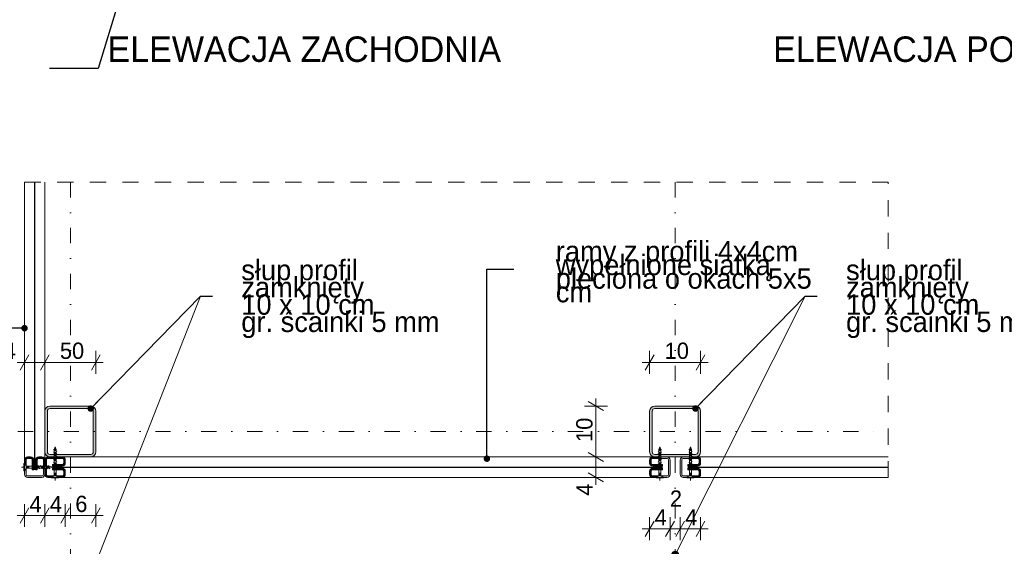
# Model space of a CAD drawing. Extents: x -279660 to -178910, y 57506 to 97979.
# Tile 31 of 44: x -206077 to -196410, y 73464 to 78629. Entities that reach past the tile are written whole.
import ezdxf

# ---------------------------------------------------------------- set-up
doc = ezdxf.new("R2010")
doc.units = 0
doc.header["$MEASUREMENT"] = 0
for name, pattern in [('Dot & Dashed', [450, 150, -150, 0, -150]), ('Hidden Line', [50, 25, -25]), ('Przerywana', [320, 160, -160])]:
    doc.linetypes.add(name, pattern=pattern)
for name, color, linetype, lineweight in [('A-Opisy_Nr_Pióra__21', 7, 'Continuous', 9), ('Arch konstrukcja dachu_Nr_Pióra__1', 7, 'Continuous', 25), ('Arch konstrukcja dachu_Nr_Pióra__21', 7, 'Continuous', 9), ('Arch konstrukcja dachu_Nr_Pióra__41', 7, 'Continuous', 15), ('Arch opisy_Nr_Pióra__21', 7, 'Continuous', 9), ('Arch wymiary_Nr_Pióra__21', 7, 'Continuous', 9)]:
    doc.layers.add(name, color=color, linetype=linetype, lineweight=lineweight)
doc.layers.add('Arch konstrukcja dachu_Nr_Pióra__66', color=7, linetype='Continuous', lineweight=13, true_color=0x0404ff)
doc.layers.add('arch wypelnienia_Nr_Pióra__42', color=7, linetype='Continuous', lineweight=18, true_color=0x7f7f7f)
doc.layers.add('Arch opisy', color=7, linetype='Continuous')
doc.layers.add('Arch wymiary', color=7, linetype='Continuous')
doc.styles.add('GENERATED_STYLE_1', font='txt')
doc.styles.add('GENERATED_STYLE_3', font='txt')
doc.styles.add('GENERATED_STYLE_7', font='txt')
doc.dimstyles.new('GENERATED_STYLE__1', dxfattribs={"dimtxt": 160.000002, "dimasz": 114, "dimexe": 0.18, "dimexo": 0, "dimgap": 0.09, "dimtad": 1, "dimtih": 1, "dimtoh": 1, "dimdec": 0, "dimlfac": 0.1, "dimzin": 0, "dimdsep": 46, "dimtxsty": 'GENERATED_STYLE_1', "dimblk": 'ARROWHEAD_2', "dimblk1": 'ARROWHEAD_2', "dimblk2": 'ARROWHEAD_2', "dimcen": 0.09, "dimclrd": 7, "dimclre": 7, "dimclrt": 7, "dimazin": 0, "dimtfac": 1, "dimtdec": 4, "dimtmove": 0, "dimatfit": 3, "dimfxl": 0, "dimtolj": 1, "dimtzin": 0, "dimarcsym": 0})
doc.dimstyles.new('GENERATED_STYLE__2', dxfattribs={"dimtxt": 160.000002, "dimasz": 114, "dimexe": 0.18, "dimexo": 0, "dimgap": 0.09, "dimtad": 1, "dimdec": 0, "dimlfac": 0.1, "dimzin": 0, "dimdsep": 46, "dimtxsty": 'GENERATED_STYLE_1', "dimblk": 'ARROWHEAD_2', "dimblk1": 'ARROWHEAD_2', "dimblk2": 'ARROWHEAD_2', "dimcen": 0.09, "dimclrd": 7, "dimclre": 7, "dimclrt": 7, "dimazin": 0, "dimtfac": 1, "dimtdec": 4, "dimtmove": 0, "dimatfit": 3, "dimfxl": 0, "dimtolj": 1, "dimtzin": 0, "dimarcsym": 0})
doc.dimstyles.new('GENERATED_STYLE__3', dxfattribs={"dimtxt": 160.000002, "dimasz": 114, "dimexe": 0.18, "dimexo": 0, "dimgap": 0.09, "dimtad": 1, "dimdec": 0, "dimlfac": 0.1, "dimzin": 0, "dimdsep": 46, "dimtxsty": 'GENERATED_STYLE_1', "dimblk": 'ARROWHEAD_2', "dimblk1": 'ARROWHEAD_2', "dimblk2": 'ARROWHEAD_2', "dimcen": 0.09, "dimclrd": 7, "dimclre": 7, "dimclrt": 7, "dimazin": 0, "dimtfac": 1, "dimtdec": 4, "dimtmove": 2, "dimatfit": 3, "dimfxl": 0, "dimtolj": 1, "dimtzin": 0, "dimarcsym": 0})
doc.dimstyles.new('GENERATED_STYLE__5', dxfattribs={"dimtxt": 160.000002, "dimasz": 114, "dimexe": 0.18, "dimexo": 0, "dimgap": 0.09, "dimtad": 1, "dimtih": 1, "dimtoh": 1, "dimdec": 0, "dimlfac": 0.1, "dimzin": 0, "dimdsep": 46, "dimtxsty": 'GENERATED_STYLE_1', "dimblk": 'ARROWHEAD_2', "dimblk1": 'ARROWHEAD_2', "dimblk2": 'ARROWHEAD_2', "dimcen": 0.09, "dimclrd": 7, "dimclre": 7, "dimclrt": 7, "dimazin": 0, "dimtfac": 1, "dimtdec": 4, "dimtmove": 2, "dimatfit": 3, "dimfxl": 0, "dimtolj": 1, "dimtzin": 0, "dimarcsym": 0})
doc.dimstyles.new('GENERATED_STYLE__7', dxfattribs={"dimtxt": 0.18, "dimasz": 127.68, "dimexe": 0.18, "dimexo": 0.0625, "dimgap": 0.09, "dimtad": 0, "dimtih": 1, "dimtoh": 1, "dimdec": 4, "dimzin": 0, "dimdsep": 46, "dimcen": 0.09, "dimadec": 0, "dimazin": 0, "dimtfac": 1, "dimtdec": 4, "dimtmove": 0, "dimatfit": 3, "dimldrblk": 'ARROWHEAD_11', "dimfxl": 0, "dimtolj": 1, "dimtzin": 0, "dimarcsym": 0})

# ---------------------------------------------------------------- blocks, each defined once
blk = doc.blocks.new('Linia_27', base_point=(-204302, 75916.8))
at = {"layer": 'Arch opisy_Nr_Pióra__21', "linetype": 'Continuous'}
blk.add_hatch(color=256, dxfattribs=at).paths.add_polyline_path([(-205355.9, 73143.3), (-205358.6, 73156.7), (-205366.2, 73168), (-205377.5, 73175.6), (-205390.9, 73178.3), (-205404.3, 73175.6), (-205415.7, 73168), (-205423.3, 73156.7), (-205425.9, 73143.3), (-205423.3, 73129.9), (-205415.7, 73118.5), (-205404.3, 73111), (-205390.9, 73108.3), (-205377.5, 73111), (-205366.2, 73118.5), (-205358.6, 73129.9)], flags=0)
blk.add_line((-204302, 75916.8), (-205378.1, 73175.9), dxfattribs=at)
blk.add_circle((-205390.9, 73143.3), 35, dxfattribs=at)
blk = doc.blocks.new('Linia_28', base_point=(-198364.5, 75916.8))
at = {"layer": 'Arch opisy_Nr_Pióra__21', "linetype": 'Continuous'}
blk.add_hatch(color=256, dxfattribs=at).paths.add_polyline_path([(-199607.2, 73381.2), (-199609.9, 73394.6), (-199617.4, 73405.9), (-199628.8, 73413.5), (-199642.2, 73416.2), (-199655.6, 73413.5), (-199666.9, 73405.9), (-199674.5, 73394.6), (-199677.2, 73381.2), (-199674.5, 73367.8), (-199666.9, 73356.4), (-199655.6, 73348.8), (-199642.2, 73346.2), (-199628.8, 73348.8), (-199617.4, 73356.4), (-199609.9, 73367.8)], flags=0)
blk.add_line((-198364.5, 75916.8), (-199626.4, 73412.4), dxfattribs=at)
blk.add_circle((-199642.2, 73381.2), 35, dxfattribs=at)
blk = doc.blocks.new('*D216')
at = {"layer": 'Arch wymiary_Nr_Pióra__21', "linetype": 'Continuous'}
for p, q in [((-199848.9, 73711.5), (-199935.5, 73561.5)), ((-199892.2, 73524), (-199892.2, 73749)), ((-199648.9, 73711.5), (-199735.5, 73561.5)), ((-199692.2, 73524), (-199692.2, 73749)), ((-199965.5, 73636.5), (-199892.2, 73636.5)), ((-199892.2, 73636.5), (-199692.2, 73636.5))]:
    blk.add_line(p, q, dxfattribs=at)
at = {"layer": 'Arch wymiary_Nr_Pióra__21', "char_height": 160, "attachment_point": 7, "style": 'GENERATED_STYLE_1'}
for s, insert in [('{2}', (-199693.4, 73852.5)), ('{4}', (-199843.4, 73668.5)), ('{4}', (-199543.4, 73668.5))]:
    blk.add_mtext(s, dxfattribs=dict(at, insert=insert))
blk = doc.blocks.new('ARROWHEAD_2')
at = {"color": 0, "linetype": 'Continuous', "lineweight": 0}
for p, q in [((0, 0), (-1, 0)), ((-0.378, -0.655), (0.378, 0.655))]:
    blk.add_line(p, q, dxfattribs=at)
blk = doc.blocks.new('*D217')
at = {"layer": 'Arch wymiary_Nr_Pióra__21', "linetype": 'Continuous'}
for p, q in [((-199648.9, 73711.5), (-199735.5, 73561.5)), ((-199692.2, 73524), (-199692.2, 73749)), ((-199548.9, 73711.5), (-199635.5, 73561.5)), ((-199592.2, 73524), (-199592.2, 73749)), ((-199692.2, 73636.5), (-199592.2, 73636.5))]:
    blk.add_line(p, q, dxfattribs=at)
at = {"layer": 'Arch wymiary_Nr_Pióra__21', "char_height": 160, "attachment_point": 7, "style": 'GENERATED_STYLE_1'}
for s, insert in [('{2}', (-199693.4, 73852.5)), ('{4}', (-199843.4, 73668.5)), ('{4}', (-199543.4, 73668.5))]:
    blk.add_mtext(s, dxfattribs=dict(at, insert=insert))
blk = doc.blocks.new('*D218')
at = {"layer": 'Arch wymiary_Nr_Pióra__21', "linetype": 'Continuous'}
for p, q in [((-199548.9, 73711.5), (-199635.5, 73561.5)), ((-199592.2, 73524), (-199592.2, 73749)), ((-199435.5, 73561.5), (-199348.9, 73711.5)), ((-199392.2, 73524), (-199392.2, 73749)), ((-199592.2, 73636.5), (-199392.2, 73636.5)), ((-199392.2, 73636.5), (-199318.8, 73636.5))]:
    blk.add_line(p, q, dxfattribs=at)
at = {"layer": 'Arch wymiary_Nr_Pióra__21', "char_height": 160, "attachment_point": 7, "style": 'GENERATED_STYLE_1'}
for s, insert in [('{2}', (-199693.4, 73852.5)), ('{4}', (-199843.4, 73668.5)), ('{4}', (-199543.4, 73668.5))]:
    blk.add_mtext(s, dxfattribs=dict(at, insert=insert))
blk = doc.blocks.new('*D219')
at = {"layer": 'Arch wymiary_Nr_Pióra__21', "linetype": 'Continuous'}
for p, q in [((-199848.9, 75342.9), (-199935.5, 75192.9)), ((-199892.2, 75155.4), (-199892.2, 75380.4)), ((-199435.5, 75192.9), (-199348.9, 75342.9)), ((-199392.2, 75155.4), (-199392.2, 75380.4)), ((-199965.5, 75267.9), (-199892.2, 75267.9)), ((-199892.2, 75267.9), (-199392.2, 75267.9)), ((-199392.2, 75267.9), (-199318.8, 75267.9))]:
    blk.add_line(p, q, dxfattribs=at)
at = {"layer": 'Arch wymiary_Nr_Pióra__21', "insert": (-199744.6, 75299.9), "char_height": 160, "attachment_point": 7, "style": 'GENERATED_STYLE_1'}
blk.add_mtext('{10}', dxfattribs=at)
blk = doc.blocks.new('*D220')
at = {"layer": 'Arch wymiary_Nr_Pióra__21', "linetype": 'Continuous'}
for p, q in [((-200306.7, 74340.2), (-200531.7, 74340.2)), ((-200494.2, 74383.5), (-200344.2, 74296.9)), ((-200419.2, 74140.2), (-200419.2, 74340.2)), ((-200494.2, 74183.5), (-200344.2, 74096.9)), ((-200306.7, 74140.2), (-200531.7, 74140.2)), ((-200419.2, 74066.9), (-200419.2, 74140.2))]:
    blk.add_line(p, q, dxfattribs=at)
at = {"layer": 'Arch wymiary_Nr_Pióra__21', "char_height": 160, "attachment_point": 7, "rotation": 90, "style": 'GENERATED_STYLE_1'}
for s, insert in [('{10}', (-200451.2, 74487.8)), ('{4}', (-200451.2, 73960.7))]:
    blk.add_mtext(s, dxfattribs=dict(at, insert=insert))
blk = doc.blocks.new('*D221')
at = {"layer": 'Arch wymiary_Nr_Pióra__21', "linetype": 'Continuous'}
for p, q in [((-200306.7, 74840.2), (-200531.7, 74840.2)), ((-200344.2, 74796.9), (-200494.2, 74883.5)), ((-200419.2, 74840.2), (-200419.2, 74913.6)), ((-200419.2, 74340.2), (-200419.2, 74840.2)), ((-200306.7, 74340.2), (-200531.7, 74340.2)), ((-200494.2, 74383.5), (-200344.2, 74296.9))]:
    blk.add_line(p, q, dxfattribs=at)
at = {"layer": 'Arch wymiary_Nr_Pióra__21', "char_height": 160, "attachment_point": 7, "rotation": 90, "style": 'GENERATED_STYLE_1'}
for s, insert in [('{10}', (-200451.2, 74487.8)), ('{4}', (-200451.2, 73960.7))]:
    blk.add_mtext(s, dxfattribs=dict(at, insert=insert))
blk = doc.blocks.new('*D222')
at = {"layer": 'Arch wymiary_Nr_Pióra__21', "linetype": 'Continuous'}
for p, q in [((-206029.7, 73653.7), (-206029.7, 73878.7)), ((-205829.7, 73653.7), (-205829.7, 73878.7)), ((-206103, 73766.2), (-206029.7, 73766.2)), ((-205986.4, 73841.2), (-206073, 73691.2)), ((-206029.7, 73766.2), (-205829.7, 73766.2)), ((-205786.4, 73841.2), (-205873, 73691.2))]:
    blk.add_line(p, q, dxfattribs=at)
at = {"layer": 'Arch wymiary_Nr_Pióra__21', "char_height": 160, "attachment_point": 7, "style": 'GENERATED_STYLE_1'}
for s, insert in [('{4}', (-205980.9, 73798.2)), ('{4}', (-205780.9, 73798.2)), ('{6}', (-205530.9, 73798.2))]:
    blk.add_mtext(s, dxfattribs=dict(at, insert=insert))
blk = doc.blocks.new('*D223')
at = {"layer": 'Arch wymiary_Nr_Pióra__21', "linetype": 'Continuous'}
for p, q in [((-205829.7, 73653.7), (-205829.7, 73878.7)), ((-205629.7, 73653.7), (-205629.7, 73878.7)), ((-205786.4, 73841.2), (-205873, 73691.2)), ((-205829.7, 73766.2), (-205629.7, 73766.2)), ((-205586.4, 73841.2), (-205673, 73691.2))]:
    blk.add_line(p, q, dxfattribs=at)
at = {"layer": 'Arch wymiary_Nr_Pióra__21', "char_height": 160, "attachment_point": 7, "style": 'GENERATED_STYLE_1'}
for s, insert in [('{4}', (-205980.9, 73798.2)), ('{4}', (-205780.9, 73798.2)), ('{6}', (-205530.9, 73798.2))]:
    blk.add_mtext(s, dxfattribs=dict(at, insert=insert))
blk = doc.blocks.new('*D224')
at = {"layer": 'Arch wymiary_Nr_Pióra__21', "linetype": 'Continuous'}
for p, q in [((-205629.7, 73653.7), (-205629.7, 73878.7)), ((-205329.7, 73653.7), (-205329.7, 73878.7)), ((-205586.4, 73841.2), (-205673, 73691.2)), ((-205629.7, 73766.2), (-205329.7, 73766.2)), ((-205373, 73691.2), (-205286.4, 73841.2)), ((-205329.7, 73766.2), (-205256.3, 73766.2))]:
    blk.add_line(p, q, dxfattribs=at)
at = {"layer": 'Arch wymiary_Nr_Pióra__21', "char_height": 160, "attachment_point": 7, "style": 'GENERATED_STYLE_1'}
for s, insert in [('{4}', (-205980.9, 73798.2)), ('{4}', (-205780.9, 73798.2)), ('{6}', (-205530.9, 73798.2))]:
    blk.add_mtext(s, dxfattribs=dict(at, insert=insert))
blk = doc.blocks.new('*D225')
at = {"layer": 'Arch wymiary_Nr_Pióra__21', "linetype": 'Continuous'}
for p, q in [((-206169.7, 74340.2), (-206394.7, 74340.2)), ((-206357.2, 74383.5), (-206207.2, 74296.9)), ((-206282.2, 74140.2), (-206282.2, 74340.2)), ((-206357.2, 74183.5), (-206207.2, 74096.9)), ((-206169.7, 74140.2), (-206394.7, 74140.2)), ((-206282.2, 74066.9), (-206282.2, 74140.2))]:
    blk.add_line(p, q, dxfattribs=at)
at = {"layer": 'Arch wymiary_Nr_Pióra__21', "char_height": 160, "attachment_point": 7, "rotation": 90, "style": 'GENERATED_STYLE_1'}
for s, insert in [('{10}', (-206314.2, 74487.8)), ('{4}', (-206314.2, 74189))]:
    blk.add_mtext(s, dxfattribs=dict(at, insert=insert))
blk = doc.blocks.new('*D226')
at = {"layer": 'Arch wymiary_Nr_Pióra__21', "linetype": 'Continuous'}
for p, q in [((-206169.7, 74840.2), (-206394.7, 74840.2)), ((-206207.2, 74796.9), (-206357.2, 74883.5)), ((-206282.2, 74840.2), (-206282.2, 74913.6)), ((-206282.2, 74340.2), (-206282.2, 74840.2)), ((-206169.7, 74340.2), (-206394.7, 74340.2)), ((-206357.2, 74383.5), (-206207.2, 74296.9))]:
    blk.add_line(p, q, dxfattribs=at)
at = {"layer": 'Arch wymiary_Nr_Pióra__21', "char_height": 160, "attachment_point": 7, "rotation": 90, "style": 'GENERATED_STYLE_1'}
for s, insert in [('{10}', (-206314.2, 74487.8)), ('{4}', (-206314.2, 74189))]:
    blk.add_mtext(s, dxfattribs=dict(at, insert=insert))
blk = doc.blocks.new('*D227')
at = {"layer": 'Arch wymiary_Nr_Pióra__21', "linetype": 'Continuous'}
for p, q in [((-205986.4, 75342.9), (-206073, 75192.9)), ((-206029.7, 75155.4), (-206029.7, 75380.4)), ((-205786.4, 75342.9), (-205873, 75192.9)), ((-205829.7, 75155.4), (-205829.7, 75380.4)), ((-206103, 75267.9), (-206029.7, 75267.9)), ((-206029.7, 75267.9), (-205829.7, 75267.9))]:
    blk.add_line(p, q, dxfattribs=at)
at = {"layer": 'Arch wymiary_Nr_Pióra__21', "char_height": 160, "attachment_point": 7, "style": 'GENERATED_STYLE_1'}
for s, insert in [('{4}', (-206234, 75299.9)), ('{50}', (-205682.1, 75299.9))]:
    blk.add_mtext(s, dxfattribs=dict(at, insert=insert))
blk = doc.blocks.new('*D228')
at = {"layer": 'Arch wymiary_Nr_Pióra__21', "linetype": 'Continuous'}
for p, q in [((-205786.4, 75342.9), (-205873, 75192.9)), ((-205829.7, 75155.4), (-205829.7, 75380.4)), ((-205373, 75192.9), (-205286.4, 75342.9)), ((-205329.7, 75155.4), (-205329.7, 75380.4)), ((-205829.7, 75267.9), (-205329.7, 75267.9)), ((-205329.7, 75267.9), (-205256.3, 75267.9))]:
    blk.add_line(p, q, dxfattribs=at)
at = {"layer": 'Arch wymiary_Nr_Pióra__21', "char_height": 160, "attachment_point": 7, "style": 'GENERATED_STYLE_1'}
for s, insert in [('{4}', (-206234, 75299.9)), ('{50}', (-205682.1, 75299.9))]:
    blk.add_mtext(s, dxfattribs=dict(at, insert=insert))
blk = doc.blocks.new('*D232')
at = {"layer": 'Arch wymiary_Nr_Pióra__21', "linetype": 'Continuous'}
for p, q in [((-199892.2, 69480.7), (-199892.2, 69705.7)), ((-199692.2, 69480.7), (-199692.2, 69705.7)), ((-199848.9, 69668.2), (-199935.5, 69518.2)), ((-199648.9, 69668.2), (-199735.5, 69518.2)), ((-199965.5, 69593.2), (-199892.2, 69593.2)), ((-199892.2, 69593.2), (-199692.2, 69593.2))]:
    blk.add_line(p, q, dxfattribs=at)
at = {"layer": 'Arch wymiary_Nr_Pióra__21', "char_height": 160, "attachment_point": 7, "style": 'GENERATED_STYLE_1'}
for s, insert in [('{2}', (-199693.4, 69809.2)), ('{4}', (-199843.4, 69625.2)), ('{4}', (-199543.4, 69625.2))]:
    blk.add_mtext(s, dxfattribs=dict(at, insert=insert))
blk = doc.blocks.new('*D233')
at = {"layer": 'Arch wymiary_Nr_Pióra__21', "linetype": 'Continuous'}
for p, q in [((-199692.2, 69480.7), (-199692.2, 69705.7)), ((-199592.2, 69480.7), (-199592.2, 69705.7)), ((-199648.9, 69668.2), (-199735.5, 69518.2)), ((-199548.9, 69668.2), (-199635.5, 69518.2)), ((-199692.2, 69593.2), (-199592.2, 69593.2))]:
    blk.add_line(p, q, dxfattribs=at)
at = {"layer": 'Arch wymiary_Nr_Pióra__21', "char_height": 160, "attachment_point": 7, "style": 'GENERATED_STYLE_1'}
for s, insert in [('{2}', (-199693.4, 69809.2)), ('{4}', (-199843.4, 69625.2)), ('{4}', (-199543.4, 69625.2))]:
    blk.add_mtext(s, dxfattribs=dict(at, insert=insert))
blk = doc.blocks.new('*D234')
at = {"layer": 'Arch wymiary_Nr_Pióra__21', "linetype": 'Continuous'}
for p, q in [((-199592.2, 69480.7), (-199592.2, 69705.7)), ((-199392.2, 69480.7), (-199392.2, 69705.7)), ((-199548.9, 69668.2), (-199635.5, 69518.2)), ((-199435.5, 69518.2), (-199348.9, 69668.2)), ((-199592.2, 69593.2), (-199392.2, 69593.2)), ((-199392.2, 69593.2), (-199318.8, 69593.2))]:
    blk.add_line(p, q, dxfattribs=at)
at = {"layer": 'Arch wymiary_Nr_Pióra__21', "char_height": 160, "attachment_point": 7, "style": 'GENERATED_STYLE_1'}
for s, insert in [('{2}', (-199693.4, 69809.2)), ('{4}', (-199843.4, 69625.2)), ('{4}', (-199543.4, 69625.2))]:
    blk.add_mtext(s, dxfattribs=dict(at, insert=insert))
blk = doc.blocks.new('ARROWHEAD_11')
at = {"color": 0, "linetype": 'Continuous', "lineweight": 0}
blk.add_line((0, 0), (-1, 0), dxfattribs=at)
at = {"color": 0, "linetype": 'Continuous', "lineweight": 0, "const_width": 0.25, "flags": 128}
blk.add_lwpolyline([(-0.125, 0, 1), (0.125, 0, 1)], format="xyb", close=True, dxfattribs=at)

msp = doc.modelspace()

# ---------------------------------------------------------------- hatches: boundary and pattern name
at = {"layer": 'arch wypelnienia_Nr_Pióra__42', "linetype": 'Continuous'}
for points in [[(-205379.7, 74815.2, -0.414214), (-205354.7, 74790.2), (-205354.7, 74390.2, -0.414214), (-205379.7, 74365.2), (-205719.7, 74365.2), (-205719.7, 74340.2), (-205379.7, 74340.2, 0.414214), (-205329.7, 74390.2), (-205329.7, 74790.2, 0.414214), (-205379.7, 74840.2), (-205779.7, 74840.2, 0.414214), (-205829.7, 74790.2), (-205829.7, 74390.2, 0.414214), (-205779.7, 74340.2), (-205739.7, 74340.2), (-205739.7, 74365.2), (-205779.7, 74365.2, -0.414214), (-205804.7, 74390.2), (-205804.7, 74790.2, -0.414214), (-205779.7, 74815.2)], [(-199442.2, 74815.2, -0.414214), (-199417.2, 74790.2), (-199417.2, 74390.2, -0.414214), (-199442.2, 74365.2), (-199482.2, 74365.2), (-199482.2, 74340.2), (-199442.2, 74340.2, 0.414214), (-199392.2, 74390.2), (-199392.2, 74790.2, 0.414214), (-199442.2, 74840.2), (-199842.2, 74840.2, 0.414214), (-199892.2, 74790.2), (-199892.2, 74390.2, 0.414214), (-199842.2, 74340.2), (-199802.2, 74340.2), (-199802.2, 74365.2), (-199842.2, 74365.2, -0.414214), (-199867.2, 74390.2), (-199867.2, 74790.2, -0.414214), (-199842.2, 74815.2)], [(-206014.7, 74252.7), (-206014.7, 74310.2, -0.414214), (-205999.7, 74325.2), (-205969.7, 74325.2, -0.414214), (-205954.7, 74310.2), (-205954.7, 74250.2), (-205939.7, 74250.2), (-205939.7, 74310.2, 0.414214), (-205969.7, 74340.2), (-205999.7, 74340.2, 0.414214), (-206029.7, 74310.2), (-206029.7, 74275.2)], [(-205829.7, 74250.2), (-205829.7, 74310.2, 0.414214), (-205859.7, 74340.2), (-205889.7, 74340.2, 0.414214), (-205919.7, 74310.2), (-205919.7, 74250.2), (-205904.7, 74250.2), (-205904.7, 74310.2, -0.414214), (-205889.7, 74325.2), (-205859.7, 74325.2, -0.414214), (-205844.7, 74310.2), (-205844.7, 74250.2)], [(-205829.7, 74310.2), (-205829.7, 74250.2), (-205814.7, 74250.2), (-205814.7, 74310.2, -0.414214), (-205799.7, 74325.2), (-205739.7, 74325.2), (-205739.7, 74340.2), (-205799.7, 74340.2, 0.414214)], [(-205719.7, 74325.2), (-205659.7, 74325.2, -0.414214), (-205644.7, 74310.2), (-205644.7, 74280.2, -0.414214), (-205659.7, 74265.2), (-205719.7, 74265.2), (-205719.7, 74250.2), (-205659.7, 74250.2, 0.414214), (-205629.7, 74280.2), (-205629.7, 74310.2, 0.414214), (-205659.7, 74340.2), (-205719.7, 74340.2)], [(-199802.2, 74340.2), (-199862.2, 74340.2, 0.414214), (-199892.2, 74310.2), (-199892.2, 74280.2, 0.414214), (-199862.2, 74250.2), (-199802.2, 74250.2), (-199802.2, 74265.2), (-199862.2, 74265.2, -0.414214), (-199877.2, 74280.2), (-199877.2, 74310.2, -0.414214), (-199862.2, 74325.2), (-199802.2, 74325.2)], [(-199502.2, 74340.2), (-199502.2, 74365.2), (-199782.2, 74365.2), (-199782.2, 74340.2)], [(-199722.2, 74325.2), (-199782.2, 74325.2), (-199782.2, 74340.2), (-199722.2, 74340.2, -0.414214), (-199692.2, 74310.2), (-199692.2, 74170.2, -0.414214), (-199722.2, 74140.2), (-199757.2, 74140.2), (-199779.7, 74155.2), (-199722.2, 74155.2, 0.414214), (-199707.2, 74170.2), (-199707.2, 74310.2, 0.414214)], [(-199562.2, 74325.2), (-199502.2, 74325.2), (-199502.2, 74340.2), (-199562.2, 74340.2, 0.414214), (-199592.2, 74310.2), (-199592.2, 74170.2, 0.414214), (-199562.2, 74140.2), (-199527.2, 74140.2), (-199504.7, 74155.2), (-199562.2, 74155.2, -0.414214), (-199577.2, 74170.2), (-199577.2, 74310.2, -0.414214)], [(-199482.2, 74325.2), (-199422.2, 74325.2, -0.414214), (-199407.2, 74310.2), (-199407.2, 74280.2, -0.414214), (-199422.2, 74265.2), (-199482.2, 74265.2), (-199482.2, 74250.2), (-199422.2, 74250.2, 0.414214), (-199392.2, 74280.2), (-199392.2, 74310.2, 0.414214), (-199422.2, 74340.2), (-199482.2, 74340.2)], [(-205739.7, 74265.2), (-205754.7, 74265.2), (-205754.7, 74250.2), (-205739.7, 74250.2)], [(-199782.2, 74250.2), (-199767.2, 74250.2), (-199767.2, 74265.2), (-199782.2, 74265.2)], [(-199502.2, 74265.2), (-199517.2, 74265.2), (-199517.2, 74250.2), (-199502.2, 74250.2)], [(-205844.7, 74170.2), (-205844.7, 74230.2), (-205829.7, 74230.2), (-205829.7, 74170.2, -0.414214), (-205859.7, 74140.2), (-205999.7, 74140.2, -0.414214), (-206029.7, 74170.2), (-206029.7, 74205.2), (-206014.7, 74227.7), (-206014.7, 74170.2, 0.414214), (-205999.7, 74155.2), (-205859.7, 74155.2, 0.414214)], [(-205954.7, 74230.2), (-205954.7, 74215.2), (-205939.7, 74215.2), (-205939.7, 74230.2)], [(-205919.7, 74230.2), (-205919.7, 74215.2), (-205904.7, 74215.2), (-205904.7, 74230.2)], [(-205829.7, 74230.2), (-205829.7, 74170.2, 0.414214), (-205799.7, 74140.2), (-205764.7, 74140.2), (-205742.2, 74155.2), (-205799.7, 74155.2, -0.414214), (-205814.7, 74170.2), (-205814.7, 74230.2)], [(-205739.7, 74230.2), (-205754.7, 74230.2), (-205754.7, 74215.2), (-205739.7, 74215.2)], [(-205717.2, 74155.2), (-205694.7, 74140.2), (-205659.7, 74140.2, 0.414214), (-205629.7, 74170.2), (-205629.7, 74200.2, 0.414214), (-205659.7, 74230.2), (-205719.7, 74230.2), (-205719.7, 74215.2), (-205659.7, 74215.2, -0.414214), (-205644.7, 74200.2), (-205644.7, 74170.2, -0.414214), (-205659.7, 74155.2)], [(-199804.7, 74155.2), (-199862.2, 74155.2, -0.414214), (-199877.2, 74170.2), (-199877.2, 74200.2, -0.414214), (-199862.2, 74215.2), (-199802.2, 74215.2), (-199802.2, 74230.2), (-199862.2, 74230.2, 0.414214), (-199892.2, 74200.2), (-199892.2, 74170.2, 0.414214), (-199862.2, 74140.2), (-199827.2, 74140.2)], [(-199782.2, 74215.2), (-199767.2, 74215.2), (-199767.2, 74230.2), (-199782.2, 74230.2)], [(-199502.2, 74230.2), (-199517.2, 74230.2), (-199517.2, 74215.2), (-199502.2, 74215.2)], [(-199479.7, 74155.2), (-199457.2, 74140.2), (-199422.2, 74140.2, 0.414214), (-199392.2, 74170.2), (-199392.2, 74200.2, 0.414214), (-199422.2, 74230.2), (-199482.2, 74230.2), (-199482.2, 74215.2), (-199422.2, 74215.2, -0.414214), (-199407.2, 74200.2), (-199407.2, 74170.2, -0.414214), (-199422.2, 74155.2)]]:
    msp.add_hatch(color=256, dxfattribs=at).paths.add_polyline_path(points, flags=0)

# ---------------------------------------------------------------- linework, layer by layer
at = {"layer": 'Arch konstrukcja dachu_Nr_Pióra__1', "linetype": 'Continuous'}
for p, q in [((-205929.7, 74215.2), (-205929.7, 77036.2)), ((-205754.7, 74240.2), (-199767.2, 74240.2)), ((-199517.2, 74240.2), (-197549.1, 74240.2))]:
    msp.add_line(p, q, dxfattribs=at)
at = {"layer": 'Arch konstrukcja dachu_Nr_Pióra__21', "linetype": 'Przerywana'}
for p, q in [((-197549.1, 77036.2), (-206029.7, 77036.2)), ((-197549.1, 74140.2), (-197549.1, 77036.2))]:
    msp.add_line(p, q, dxfattribs=at)
at = {"layer": 'Arch konstrukcja dachu_Nr_Pióra__21', "linetype": 'Dot & Dashed'}
for p, q in [((-205579.7, 77036.2), (-205579.7, 70065.6)), ((-199642.2, 77036.2), (-199642.2, 70065.6)), ((-206995.2, 74590.2), (-197549.1, 74590.2))]:
    msp.add_line(p, q, dxfattribs=at)
at = {"layer": 'Arch konstrukcja dachu_Nr_Pióra__21', "linetype": 'Continuous'}
for p, q in [((-205739.7, 74412.2), (-205729.7, 74440.2)), ((-205729.7, 74440.2), (-205719.7, 74412.2)), ((-199792.2, 74440.2), (-199802.2, 74412.2)), ((-199782.2, 74412.2), (-199792.2, 74440.2)), ((-199502.2, 74412.2), (-199492.2, 74440.2)), ((-199492.2, 74440.2), (-199482.2, 74412.2)), ((-205969.7, 74340.2), (-205999.7, 74340.2)), ((-205859.7, 74340.2), (-205889.7, 74340.2)), ((-205799.7, 74340.2), (-205659.7, 74340.2)), ((-205712.9, 74395.2), (-205746.5, 74415.3)), ((-205712.9, 74370.2), (-205746.5, 74390.3)), ((-205712.9, 74345.2), (-205746.5, 74365.3)), ((-205712.9, 74320.2), (-205746.5, 74340.3)), ((-205739.7, 74155.2), (-205739.7, 74412.2)), ((-205719.7, 74155.2), (-205719.7, 74412.2)), ((-199722.2, 74340.2), (-199862.2, 74340.2)), ((-199809, 74395.2), (-199775.4, 74415.3)), ((-199809, 74370.2), (-199775.4, 74390.3)), ((-199809, 74345.2), (-199775.4, 74365.3)), ((-199809, 74320.2), (-199775.4, 74340.3)), ((-199802.2, 74155.2), (-199802.2, 74412.2)), ((-199782.2, 74155.2), (-199782.2, 74412.2)), ((-199562.2, 74340.2), (-199422.2, 74340.2)), ((-199475.4, 74395.2), (-199509, 74415.3)), ((-199475.4, 74370.2), (-199509, 74390.3)), ((-199475.4, 74345.2), (-199509, 74365.3)), ((-199475.4, 74320.2), (-199509, 74340.3)), ((-199502.2, 74155.2), (-199502.2, 74412.2)), ((-199482.2, 74155.2), (-199482.2, 74412.2)), ((-206034.7, 74275.2), (-206029.7, 74275.2)), ((-206034.7, 74205.2), (-206034.7, 74275.2)), ((-206029.7, 74310.2), (-206029.7, 74170.2)), ((-206029.7, 74205.2), (-206029.7, 74275.2)), ((-206014.7, 74252.7), (-206029.7, 74275.2)), ((-206014.7, 74310.2), (-206014.7, 74170.2)), ((-206014.7, 74227.7), (-206014.7, 74252.7)), ((-206014.7, 74250.2), (-205782.7, 74250.2)), ((-205969.7, 74325.2), (-205999.7, 74325.2)), ((-205954.7, 74215.2), (-205954.7, 74310.2)), ((-205939.7, 74215.2), (-205939.7, 74310.2)), ((-205924.8, 74257), (-205904.6, 74223.5)), ((-205919.7, 74310.2), (-205919.7, 74215.2)), ((-205904.7, 74310.2), (-205904.7, 74215.2)), ((-205899.8, 74257), (-205879.6, 74223.5)), ((-205859.7, 74325.2), (-205889.7, 74325.2)), ((-205874.8, 74257), (-205854.6, 74223.5)), ((-205849.8, 74257), (-205829.6, 74223.5)), ((-205844.7, 74170.2), (-205844.7, 74310.2)), ((-205829.7, 74170.2), (-205829.7, 74310.2)), ((-205829.7, 74170.2), (-205829.7, 74310.2)), ((-205824.8, 74257), (-205804.6, 74223.5)), ((-205814.7, 74170.2), (-205814.7, 74310.2)), ((-205799.8, 74257), (-205779.6, 74223.5)), ((-205799.7, 74325.2), (-205659.7, 74325.2)), ((-205754.7, 74240.2), (-205782.7, 74250.2)), ((-205782.7, 74230.2), (-205754.7, 74240.2)), ((-205659.7, 74265.2), (-205754.7, 74265.2)), ((-205754.7, 74250.2), (-205754.7, 74265.2)), ((-205659.7, 74250.2), (-205754.7, 74250.2)), ((-205712.9, 74295.2), (-205746.5, 74315.3)), ((-205712.9, 74270.2), (-205746.5, 74290.3)), ((-205712.9, 74245.2), (-205746.5, 74265.3)), ((-205644.7, 74310.2), (-205644.7, 74280.2)), ((-205629.7, 74310.2), (-205629.7, 74280.2)), ((-199892.2, 74310.2), (-199892.2, 74280.2)), ((-199877.2, 74310.2), (-199877.2, 74280.2)), ((-199722.2, 74325.2), (-199862.2, 74325.2)), ((-199862.2, 74265.2), (-199767.2, 74265.2)), ((-199862.2, 74250.2), (-199767.2, 74250.2)), ((-199809, 74295.2), (-199775.4, 74315.3)), ((-199809, 74270.2), (-199775.4, 74290.3)), ((-199809, 74245.2), (-199775.4, 74265.3)), ((-199767.2, 74250.2), (-199767.2, 74265.2)), ((-199707.2, 74170.2), (-199707.2, 74310.2)), ((-199692.2, 74170.2), (-199692.2, 74310.2)), ((-199592.2, 74170.2), (-199592.2, 74310.2)), ((-199577.2, 74170.2), (-199577.2, 74310.2)), ((-199562.2, 74325.2), (-199422.2, 74325.2)), ((-199422.2, 74265.2), (-199517.2, 74265.2)), ((-199517.2, 74250.2), (-199517.2, 74265.2)), ((-199422.2, 74250.2), (-199517.2, 74250.2)), ((-199475.4, 74295.2), (-199509, 74315.3)), ((-199475.4, 74270.2), (-199509, 74290.3)), ((-199475.4, 74245.2), (-199509, 74265.3)), ((-199407.2, 74310.2), (-199407.2, 74280.2)), ((-199392.2, 74310.2), (-199392.2, 74280.2)), ((-206029.7, 74205.2), (-206034.7, 74205.2)), ((-206014.7, 74227.7), (-206029.7, 74205.2)), ((-206014.7, 74230.2), (-205782.7, 74230.2)), ((-205999.7, 74155.2), (-205859.7, 74155.2)), ((-205939.7, 74215.2), (-205954.7, 74215.2)), ((-205919.7, 74215.2), (-205904.7, 74215.2)), ((-205659.7, 74155.2), (-205799.7, 74155.2)), ((-205742.2, 74155.2), (-205764.7, 74140.2)), ((-205754.7, 74230.2), (-205659.7, 74230.2)), ((-205754.7, 74230.2), (-205754.7, 74215.2)), ((-205754.7, 74215.2), (-205659.7, 74215.2)), ((-205742.2, 74155.2), (-205717.2, 74155.2)), ((-205717.2, 74155.2), (-205694.7, 74140.2)), ((-205644.7, 74200.2), (-205644.7, 74170.2)), ((-205629.7, 74200.2), (-205629.7, 74170.2)), ((-199892.2, 74200.2), (-199892.2, 74170.2)), ((-199877.2, 74200.2), (-199877.2, 74170.2)), ((-199767.2, 74230.2), (-199862.2, 74230.2)), ((-199767.2, 74215.2), (-199862.2, 74215.2)), ((-199862.2, 74155.2), (-199722.2, 74155.2)), ((-199804.7, 74155.2), (-199827.2, 74140.2)), ((-199779.7, 74155.2), (-199804.7, 74155.2)), ((-199779.7, 74155.2), (-199757.2, 74140.2)), ((-199767.2, 74230.2), (-199767.2, 74215.2)), ((-199422.2, 74155.2), (-199562.2, 74155.2)), ((-199504.7, 74155.2), (-199527.2, 74140.2)), ((-199517.2, 74230.2), (-199422.2, 74230.2)), ((-199517.2, 74230.2), (-199517.2, 74215.2)), ((-199517.2, 74215.2), (-199422.2, 74215.2)), ((-199504.7, 74155.2), (-199479.7, 74155.2)), ((-199479.7, 74155.2), (-199457.2, 74140.2)), ((-199407.2, 74200.2), (-199407.2, 74170.2)), ((-199392.2, 74200.2), (-199392.2, 74170.2)), ((-205999.7, 74140.2), (-205859.7, 74140.2)), ((-205659.7, 74140.2), (-205799.7, 74140.2)), ((-205764.7, 74140.2), (-205764.7, 74135.2)), ((-205764.7, 74140.2), (-205694.7, 74140.2)), ((-205764.7, 74135.2), (-205694.7, 74135.2)), ((-205694.7, 74135.2), (-205694.7, 74140.2)), ((-199862.2, 74140.2), (-199722.2, 74140.2)), ((-199757.2, 74140.2), (-199827.2, 74140.2)), ((-199827.2, 74135.2), (-199827.2, 74140.2)), ((-199757.2, 74135.2), (-199827.2, 74135.2)), ((-199757.2, 74140.2), (-199757.2, 74135.2)), ((-199422.2, 74140.2), (-199562.2, 74140.2)), ((-199527.2, 74140.2), (-199527.2, 74135.2)), ((-199527.2, 74140.2), (-199457.2, 74140.2)), ((-199527.2, 74135.2), (-199457.2, 74135.2)), ((-199457.2, 74135.2), (-199457.2, 74140.2))]:
    msp.add_line(p, q, dxfattribs=at)
at = {"layer": 'Arch konstrukcja dachu_Nr_Pióra__21', "linetype": 'Hidden Line'}
for p, q in [((-205729.7, 74111.3), (-205729.7, 74440.2)), ((-199792.2, 74111.3), (-199792.2, 74440.2)), ((-199492.2, 74111.3), (-199492.2, 74440.2)), ((-206058.6, 74240.2), (-205729.7, 74240.2))]:
    msp.add_line(p, q, dxfattribs=at)
at = {"layer": 'Arch konstrukcja dachu_Nr_Pióra__21', "linetype": 'Continuous'}
for centre, radius, start, end in [((-205999.7, 74310.2), 30, 90, 180), ((-205969.7, 74310.2), 30, 0, 90), ((-205889.7, 74310.2), 30, 90, 180), ((-205859.7, 74310.2), 30, 0, 90), ((-205799.7, 74310.2), 30, 90, 180), ((-205659.7, 74310.2), 30, 0, 90), ((-199862.2, 74310.2), 30, 90, 180), ((-199722.2, 74310.2), 30, 0, 90), ((-199562.2, 74310.2), 30, 90, 180), ((-199422.2, 74310.2), 30, 0, 90), ((-205999.7, 74310.2), 15, 90, 180), ((-205969.7, 74310.2), 15, 0, 90), ((-205889.7, 74310.2), 15, 90, 180), ((-205859.7, 74310.2), 15, 0, 90), ((-205799.7, 74310.2), 15, 90, 180), ((-205659.7, 74310.2), 15, 0, 90), ((-205659.7, 74280.2), 15, 270, 0), ((-205659.7, 74280.2), 30, 270, 0), ((-199862.2, 74280.2), 30, 180, 270), ((-199862.2, 74310.2), 15, 90, 180), ((-199862.2, 74280.2), 15, 180, 270), ((-199722.2, 74310.2), 15, 0, 90), ((-199562.2, 74310.2), 15, 90, 180), ((-199422.2, 74310.2), 15, 0, 90), ((-199422.2, 74280.2), 15, 270, 0), ((-199422.2, 74280.2), 30, 270, 0), ((-205999.7, 74170.2), 30, 180, 270), ((-205999.7, 74170.2), 15, 180, 270), ((-205859.7, 74170.2), 15, 270, 0), ((-205859.7, 74170.2), 30, 270, 0), ((-205799.7, 74170.2), 30, 180, 270), ((-205799.7, 74170.2), 15, 180, 270), ((-205659.7, 74200.2), 30, 0, 90), ((-205659.7, 74200.2), 15, 0, 90), ((-205659.7, 74170.2), 15, 270, 0), ((-205659.7, 74170.2), 30, 270, 0), ((-199862.2, 74200.2), 30, 90, 180), ((-199862.2, 74170.2), 30, 180, 270), ((-199862.2, 74200.2), 15, 90, 180), ((-199862.2, 74170.2), 15, 180, 270), ((-199722.2, 74170.2), 15, 270, 0), ((-199722.2, 74170.2), 30, 270, 0), ((-199562.2, 74170.2), 30, 180, 270), ((-199562.2, 74170.2), 15, 180, 270), ((-199422.2, 74200.2), 30, 0, 90), ((-199422.2, 74200.2), 15, 0, 90), ((-199422.2, 74170.2), 15, 270, 0), ((-199422.2, 74170.2), 30, 270, 0)]:
    msp.add_arc(centre, radius, start, end, dxfattribs=at)
at = {"layer": 'Arch konstrukcja dachu_Nr_Pióra__41', "linetype": 'Continuous'}
for p, q in [((-205779.7, 74840.2), (-205379.7, 74840.2)), ((-199842.2, 74840.2), (-199442.2, 74840.2)), ((-205829.7, 74390.2), (-205829.7, 74790.2)), ((-205804.7, 74390.2), (-205804.7, 74790.2)), ((-205779.7, 74815.2), (-205379.7, 74815.2)), ((-205354.7, 74790.2), (-205354.7, 74390.2)), ((-205329.7, 74790.2), (-205329.7, 74390.2)), ((-199892.2, 74390.2), (-199892.2, 74790.2)), ((-199867.2, 74390.2), (-199867.2, 74790.2)), ((-199842.2, 74815.2), (-199442.2, 74815.2)), ((-199417.2, 74790.2), (-199417.2, 74390.2)), ((-199392.2, 74790.2), (-199392.2, 74390.2)), ((-205379.7, 74365.2), (-205779.7, 74365.2)), ((-205379.7, 74340.2), (-205779.7, 74340.2)), ((-199442.2, 74365.2), (-199842.2, 74365.2)), ((-199442.2, 74340.2), (-199842.2, 74340.2))]:
    msp.add_line(p, q, dxfattribs=at)
for centre, radius, start, end in [((-205779.7, 74790.2), 50, 90, 180), ((-205379.7, 74790.2), 50, 0, 90), ((-199842.2, 74790.2), 50, 90, 180), ((-199442.2, 74790.2), 50, 0, 90), ((-205779.7, 74790.2), 25, 90, 180), ((-205379.7, 74790.2), 25, 0, 90), ((-199842.2, 74790.2), 25, 90, 180), ((-199442.2, 74790.2), 25, 0, 90), ((-205779.7, 74390.2), 50, 180, 270), ((-205779.7, 74390.2), 25, 180, 270), ((-205379.7, 74390.2), 25, 270, 0), ((-205379.7, 74390.2), 50, 270, 0), ((-199842.2, 74390.2), 50, 180, 270), ((-199842.2, 74390.2), 25, 180, 270), ((-199442.2, 74390.2), 25, 270, 0), ((-199442.2, 74390.2), 50, 270, 0)]:
    msp.add_arc(centre, radius, start, end, dxfattribs=at)
at = {"layer": 'Arch konstrukcja dachu_Nr_Pióra__66', "linetype": 'Continuous'}
for p, q in [((-206029.7, 74170.2), (-206029.7, 77036.2)), ((-205829.7, 74170.2), (-205829.7, 77036.2)), ((-205799.7, 74340.2), (-199862.2, 74340.2)), ((-199422.2, 74340.2), (-197549.1, 74340.2)), ((-205799.7, 74140.2), (-199862.2, 74140.2)), ((-199422.2, 74140.2), (-197549.1, 74140.2))]:
    msp.add_line(p, q, dxfattribs=at)

# ---------------------------------------------------------------- block references
at = {"layer": 'Arch opisy', "linetype": 'Continuous'}
for name, p in [('Linia_27', (-204302, 75916.8)), ('Linia_28', (-198364.5, 75916.8))]:
    msp.add_blockref(name, p, dxfattribs=at)

# ---------------------------------------------------------------- texts
at = {"layer": 'A-Opisy_Nr_Pióra__21', "linetype": 'Continuous', "char_height": 200, "attachment_point": 4, "style": 'GENERATED_STYLE_3'}
for s, insert, width, line_spacing_factor in [('{ramy z profili 4x4cm\\Pwypełnione siatką \\Ppleciona o okach 5x5 cm}', (-200813.6, 76156.2), 2541.18, 0.400949), ('{słup profil zamknięty \\P10 x 10 cm\\Pgr. ścainki 5 mm}', (-203901.3, 75889.9), 2155.3, 0.507937), ('{słup profil zamknięty \\P10 x 10 cm\\Pgr. ścainki 5 mm}', (-197963.8, 75889.9), 2155.3, 0.507937)]:
    msp.add_mtext(s, dxfattribs=dict(at, insert=insert, width=width, line_spacing_factor=line_spacing_factor))
at = {"layer": 'Arch opisy_Nr_Pióra__21', "linetype": 'Continuous', "char_height": 250, "attachment_point": 3, "style": 'GENERATED_STYLE_7'}
for s, insert in [('{ELEWACJA POŁUDNIOWA}', (-194501.2, 78464.8)), ('{ELEWACJA ZACHODNIA}', (-201351.2, 78464.8))]:
    msp.add_mtext(s, dxfattribs=dict(at, insert=insert))

# ---------------------------------------------------------------- dimensions: what is measured, and where the dimension line sits
at = {"layer": 'Arch wymiary', "linetype": 'Continuous'}
for base, p1, p2, text, dimstyle, picture, middle in [((-206029.7, 75267.9), (-206029.7, 75134.1), (-205829.7, 74881.4), '4', 'GENERATED_STYLE__5', '*D227', (-206173.3, 75379.9)), ((-199892.2, 75267.9), (-199892.2, 74790.2), (-199392.2, 74790.2), '10', 'GENERATED_STYLE__1', '*D219', (-199623.2, 75379.9)), ((-199892.2, 73636.5), (-199892.2, 73404.9), (-199692.2, 74240.2), '4', 'GENERATED_STYLE__1', '*D216', (-199782.7, 73748.5)), ((-199892.2, 69593.2), (-199892.2, 73404.9), (-199692.2, 74240.2), '4', 'GENERATED_STYLE__1', '*D232', (-199782.7, 69705.2)), ((-199892.2, 73636.5), (-199692.2, 74240.2), (-199592.2, 74240.2), '2', 'GENERATED_STYLE__1', '*D217', (-199632.7, 73932.5)), ((-199892.2, 73636.5), (-199592.2, 74240.2), (-199392.2, 73404.9), '4', 'GENERATED_STYLE__1', '*D218', (-199482.7, 73748.5)), ((-199892.2, 69593.2), (-199692.2, 74240.2), (-199592.2, 74240.2), '2', 'GENERATED_STYLE__1', '*D233', (-199632.7, 69889.2)), ((-199892.2, 69593.2), (-199592.2, 74240.2), (-199392.2, 73404.9), '4', 'GENERATED_STYLE__1', '*D234', (-199482.7, 69705.2)), ((-206029.7, 73766.2), (-206029.7, 73404.9), (-205829.7, 73404.9), '4', 'GENERATED_STYLE__1', '*D222', (-205920.2, 73878.2)), ((-206029.7, 73766.2), (-205829.7, 73404.9), (-205629.7, 73404.9), '4', 'GENERATED_STYLE__1', '*D223', (-205720.2, 73878.2)), ((-206029.7, 73766.2), (-205629.7, 73404.9), (-205329.7, 73346.8), '6', 'GENERATED_STYLE__1', '*D224', (-205470.2, 73878.2))]:
    dim = msp.add_linear_dim(base=base, p1=p1, p2=p2, text=text, dimstyle=dimstyle, dxfattribs=at)
    dim.commit()
    dim.dimension.update_dxf_attribs({"geometry": picture, "text_midpoint": middle})
dim = msp.add_linear_dim(base=(-206029.7, 75267.9), p1=(-205829.7, 74881.4), p2=(-205329.7, 74790.2), dimstyle='GENERATED_STYLE__1', dxfattribs=at)
dim.commit()
dim.dimension.update_dxf_attribs({"geometry": '*D228', "text_midpoint": (-205560.7, 75379.9)})
for base, p1, p2, text, dimstyle, picture, middle in [((-206282.2, 74140.2), (-205999.7, 74340.2), (-205779.7, 74840.2), '10', 'GENERATED_STYLE__2', '*D226', (-206394.2, 74609.3)), ((-200419.2, 74140.2), (-200406.2, 74340.2), (-199842.2, 74840.2), '10', 'GENERATED_STYLE__2', '*D221', (-200531.2, 74609.3)), ((-206282.2, 74140.2), (-205999.7, 74140.2), (-205999.7, 74340.2), '4', 'GENERATED_STYLE__2', '*D225', (-206394.2, 74249.7)), ((-200419.2, 74140.2), (-200323.8, 74140.2), (-200406.2, 74340.2), '4', 'GENERATED_STYLE__3', '*D220', (-200531.2, 74021.4))]:
    dim = msp.add_linear_dim(base=base, p1=p1, p2=p2, angle=90, text=text, dimstyle=dimstyle, dxfattribs=at)
    dim.commit()
    dim.dimension.update_dxf_attribs({"geometry": picture, "text_midpoint": middle})

# ---------------------------------------------------------------- leaders
at = {"layer": 'A-Opisy_Nr_Pióra__21', "linetype": 'Continuous', "annotation_type": 0, "has_hookline": 1, "hookline_direction": 1}
for points, text_width in [([(-204711.9, 80102.1), (-205305.6, 78149), (-205785.7, 78149)], 1676.2), ([(-201490.3, 74323.9), (-201490.3, 76181.4), (-201225.2, 76181.4)], 2209.5), ([(-205379.7, 74815.2), (-204302, 75916.8), (-204184.2, 75916.8)], 1952.4), ([(-199442.2, 74815.2), (-198364.5, 75916.8), (-198246.7, 75916.8)], 1952.4), ([(-206029.7, 75603.2), (-207739.8, 75603.2)], 2209.5)]:
    msp.add_leader(points, dimstyle='GENERATED_STYLE__7', dxfattribs=dict(at, text_width=text_width))

doc.saveas('drawing.dxf')
